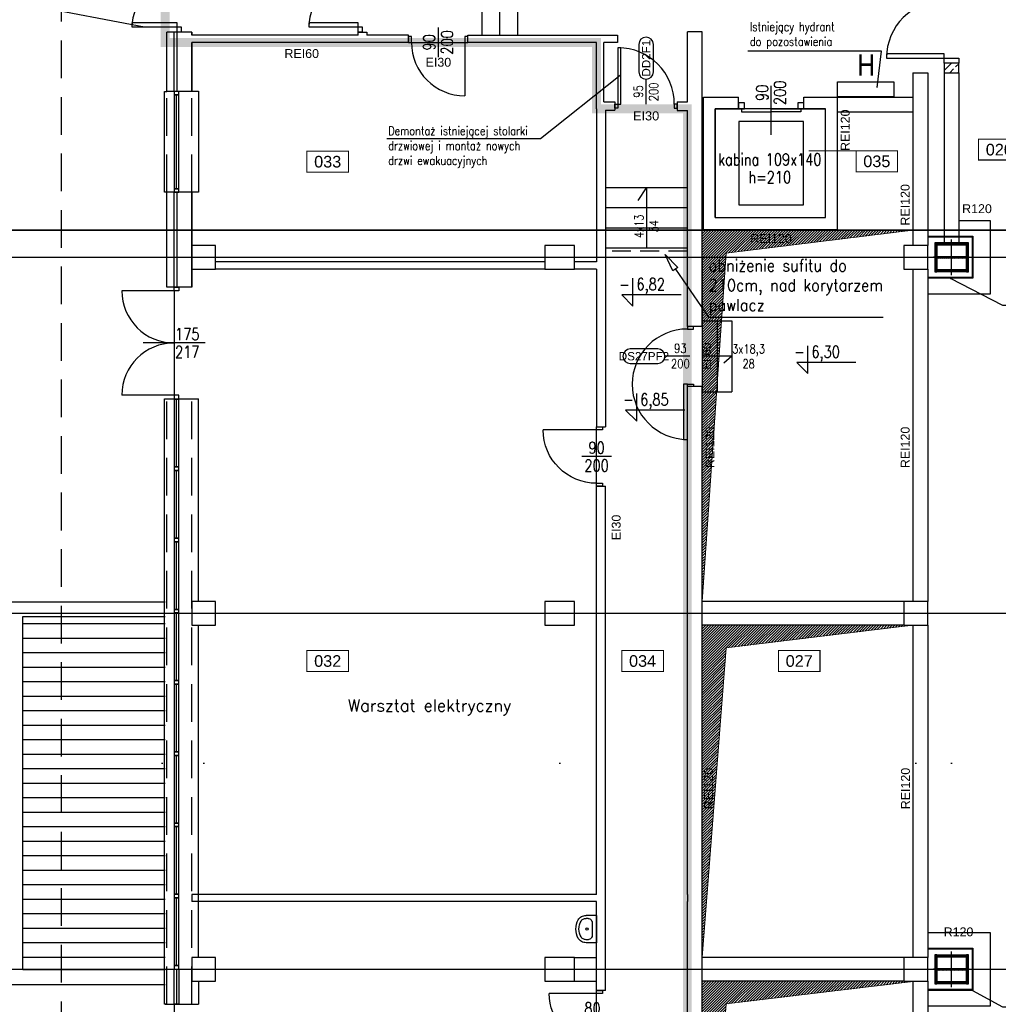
# Model space of a CAD drawing. Header units: centimetres. Extents: x -228435 to 56419, y -89367 to 477256.
# Tile 21 of 53: x -74242 to -57750, y 28410 to 45003. Entities that reach past the tile are written whole.
import ezdxf
from ezdxf.enums import TextEntityAlignment as Align

# ---------------------------------------------------------------- set-up
doc = ezdxf.new("R2010")
doc.units = ezdxf.units.CM
doc.header["$LTSCALE"] = 50
for name, pattern in [('Kondygnacja -1$0$DIVIDE', [31.75, 12.7, -6.35, 0, -6.35, 0, -6.35]), ('Kondygnacja -1$0$HIDDEN', [9.525, 6.35, -3.175]), ('Linie przekrojowe$0$DASHDOT', [25.4, 12.7, -6.35, 0, -6.35]), ('Osie rzutów$0$DASHDOT2', [12.7, 6.35, -3.175, 0, -3.175])]:
    doc.linetypes.add(name, pattern=pattern)
doc.layers.get('0').update_dxf_attribs({"color": 8})
for name, color, linetype in [('Kondygnacja  -0_5$0$ARCH_GK', 8, 'Continuous'), ('Kondygnacja -1$0$ARCH_CIENKIE_IST', 8, 'Continuous'), ('Kondygnacja -1$0$ARCH_DZIAŁOWA_IST', 8, 'Continuous'), ('Kondygnacja -1$0$ARCH_ETAPOWANIE', 8, 'Kondygnacja -1$0$DIVIDE'), ('Kondygnacja -1$0$ARCH_HYDRANTY', 8, 'Continuous'), ('Kondygnacja -1$0$ARCH_INFO_ETYK_DRZWI', 8, 'Continuous'), ('Kondygnacja -1$0$ARCH_INFO_ETYK_DRZWI_IST', 8, 'Continuous'), ('Kondygnacja -1$0$ARCH_INFO_KOTY_WYSOKOŚCIOWE_IST', 8, 'Continuous'), ('Kondygnacja -1$0$ARCH_INFO_ODPORNOŚĆ OGNIOWA', 8, 'Continuous'), ('Kondygnacja -1$0$ARCH_INFO_OPISY', 8, 'Continuous'), ('Kondygnacja -1$0$ARCH_INFO_OPISY_IST', 8, 'Continuous'), ('Kondygnacja -1$0$ARCH_INFO_SCHODY_IST', 8, 'Continuous'), ('Kondygnacja -1$0$ARCH_MUROWANE_IST', 8, 'Continuous'), ('Kondygnacja -1$0$ARCH_NIEWIDOK_IST', 8, 'Kondygnacja -1$0$HIDDEN'), ('Kondygnacja -1$0$ARCH_OKŁADZINA', 8, 'Continuous'), ('Kondygnacja -1$0$ARCH_SCHODY_IST', 8, 'Continuous'), ('Kondygnacja -1$0$ARCH_STROP', 8, 'Continuous'), ('Kondygnacja -1$0$ARCH_SŁUPY', 8, 'Continuous'), ('Kondygnacja -1$0$ARCH_WIDOK_INNE_IST', 8, 'Continuous'), ('Kondygnacja -1$0$ARCH_WIDOK_IST', 8, 'Continuous'), ('Kondygnacja -1$0$ARCH_WYPOSAŻENIE_SANITARNE_IST', 8, 'Continuous'), ('Kondygnacja -1$0$ARCH_ŚLUSARKA_DRZWI', 8, 'Continuous'), ('Kondygnacja -1$0$ARCH_ŚLUSARKA_DRZWI_IST', 8, 'Continuous'), ('Kondygnacja -1$0$ARCH_ŚLUSARKA_OKNA_IST', 8, 'Continuous'), ('Kondygnacja -1$0$ARCH_ŻELBET', 8, 'Continuous'), ('Kondygnacja -1$0$ARCH_ŻELBET_IST', 8, 'Continuous'), ('Osie rzutów$0$ARCH_INFO_OSIE_IST', 8, 'Osie rzutów$0$DASHDOT2'), ('Pomieszczenia -1$0$ARCH_INFO_AREA_ETYKIETY_200', 8, 'Continuous')]:
    doc.layers.add(name, color=color, linetype=linetype)
doc.layers.add('Kondygnacja -1$0$ARCH_WIDOK', color=8, linetype='Continuous', lineweight=13)
doc.layers.add('Linie przekrojowe$0$ARCH_LINIE PRZEKROJOWE', color=8, linetype='Continuous', lineweight=25)
doc.styles.add('Kondygnacja -1$0$Arial', font='ARIAL.TTF')
doc.styles.add('Kondygnacja -1$0$EtykietaPow01', font='ARIALN.TTF')
doc.styles.add('Kondygnacja -1$0$Romans', font='Romans.shx', dxfattribs={"width": 0.7})
doc.styles.add('Kondygnacja -1$0$ROMANS-50-CM', font='romans.shx', dxfattribs={"width": 0.8, "height": 10})
doc.styles.add('Kondygnacja -1$0$Standard', font='txt')
doc.styles.add('Pomieszczenia -1$0$Arial', font='ARIAL.TTF')
doc.dimstyles.new('Kondygnacja -1$0$ISO-25', dxfattribs={"dimtxt": 2.5, "dimasz": 2.5, "dimexe": 1.25, "dimexo": 0.625, "dimtad": 1, "dimtxsty": 'Kondygnacja -1$0$Standard', "dimcen": 2.5, "dimadec": 0, "dimazin": 0, "dimtfac": 1, "dimtmove": 0, "dimatfit": 3, "dimfxl": 0, "dimarcsym": 0})
pattern_1 = [(45, (-6220.6425, -6150), (-0.67351921, 0.67351921), [])]

# ---------------------------------------------------------------- blocks, each defined once
blk = doc.blocks.new('Linie przekrojowe$0$A$C57A9303D')
blk.add_lwpolyline([(300, 0, 3, 3, 0), (0, 0, 30, 30, 0), (0, 150, 30, 30, 0)], format="xyseb")
at = {"linetype": 'Linie przekrojowe$0$DASHDOT', "ltscale": 5, "const_width": 3}
blk.add_lwpolyline([(300, 0), (1000, 0)], dxfattribs=at)
blk = doc.blocks.new('Linie przekrojowe')
at = {"layer": 'Linie przekrojowe$0$ARCH_LINIE PRZEKROJOWE', "linetype": 'Linie przekrojowe$0$DASHDOT', "ltscale": 5, "const_width": 3, "flags": 128}
blk.add_lwpolyline([(4872.3, 8645.5), (13243.8, 8645.5)], dxfattribs=at)
at = {"layer": 'Linie przekrojowe$0$ARCH_LINIE PRZEKROJOWE', "linetype": 'Linie przekrojowe$0$DASHDOT', "ltscale": 5}
blk.add_blockref('Linie przekrojowe$0$A$C57A9303D', (3872.3, 8645.5), dxfattribs=at)
blk = doc.blocks.new('Kondygnacja -1$0$T-drzwi_góra-200')
at = {"layer": 'Kondygnacja -1$0$ARCH_INFO_ETYK_DRZWI'}
blk.add_line((0, 0), (0, 60), dxfattribs=at)
blk.add_lwpolyline([(-17.5, 143.7), (-17.5, 77.5, 1), (17.5, 77.5), (17.5, 143.7, 1)], format="xyb", close=True, dxfattribs=at)
at = {"layer": 'Kondygnacja -1$0$ARCH_INFO_ETYK_DRZWI', "style": 'Kondygnacja -1$0$Arial'}
blk.add_attdef('ADS_DRZWI:SYMBOL', text='', height=20, rotation=90, dxfattribs=at).set_placement((0, 110.6), align=Align.MIDDLE)
at = {"layer": 'Kondygnacja -1$0$ARCH_INFO_ETYK_DRZWI', "style": 'Kondygnacja -1$0$Romans', "width": 0.8}
for tag, p in [('ADS_DRZWI:SZEROKOŚĆ', (-8, 30.5)), ('ADS_DRZWI:WYSOKOŚĆ', (29, 29.5))]:
    blk.add_attdef(tag, text='', height=22, rotation=90, dxfattribs=at).set_placement(p, align=Align.CENTER)
at = {"layer": 'Kondygnacja -1$0$ARCH_INFO_ETYK_DRZWI', "color": 1, "style": 'Kondygnacja -1$0$Arial'}
blk.add_attdef('ADS_DRZWI:ODPORNOŚĆ_OGNIOWA', text='', height=22, dxfattribs=at).set_placement((-0.1, -45.8), align=Align.BOTTOM_CENTER)
blk = doc.blocks.new('Kondygnacja -1$0$T-drzwi_lewe-200')
at = {"layer": 'Kondygnacja -1$0$ARCH_INFO_ETYK_DRZWI'}
blk.add_line((0, 0), (-60, 0), dxfattribs=at)
blk.add_lwpolyline([(-77.5, 17.5), (-143.7, 17.5, 1), (-143.7, -17.5), (-77.5, -17.5, 1)], format="xyb", close=True, dxfattribs=at)
at = {"layer": 'Kondygnacja -1$0$ARCH_INFO_ETYK_DRZWI', "color": 1, "style": 'Kondygnacja -1$0$Arial'}
blk.add_attdef('ADS_DRZWI:ODPORNOŚĆ_OGNIOWA', text='', height=20, rotation=90, dxfattribs=at).set_placement((56.4, 0.1), align=Align.BOTTOM_CENTER)
at = {"layer": 'Kondygnacja -1$0$ARCH_INFO_ETYK_DRZWI', "style": 'Kondygnacja -1$0$Romans', "width": 0.8}
for tag, p in [('ADS_DRZWI:SZEROKOŚĆ', (-23, 7.9)), ('ADS_DRZWI:WYSOKOŚĆ', (-23, -29))]:
    blk.add_attdef(tag, text='', height=22, dxfattribs=at).set_placement(p, align=Align.CENTER)
at = {"layer": 'Kondygnacja -1$0$ARCH_INFO_ETYK_DRZWI', "style": 'Kondygnacja -1$0$Arial'}
blk.add_attdef('ADS_DRZWI:SYMBOL', text='', height=20, dxfattribs=at).set_placement((-110.6, 0), align=Align.MIDDLE)
blk = doc.blocks.new('Kondygnacja -1$0$_Dot')
at = {"color": 0, "linetype": 'ByBlock', "lineweight": -2}
blk.add_line((-0.5, 0), (-1, 0), dxfattribs=at)
at = {"color": 0, "linetype": 'ByBlock', "const_width": 0.5}
blk.add_lwpolyline([(-0.25, 0, 1), (0.25, 0, 1)], format="xyb", close=True, dxfattribs=at)
blk = doc.blocks.new('Kondygnacja -1$0$DRZWI80')
blk.add_line((-40, 0), (-40, 80))
at = {"lineweight": -3}
for p, q in [((0, -25), (0, 25)), ((40, 0), (-40, 0))]:
    blk.add_line(p, q, dxfattribs=at)
for points in [[(-45, -10), (-40, -10), (-40, 0), (-45, 0)], [(40, -10), (45, -10), (45, 0), (40, 0)]]:
    blk.add_lwpolyline(points, close=True, dxfattribs=at)
blk.add_arc((-40, 0), 80, 0, 90, dxfattribs=at)
blk = doc.blocks.new('Kondygnacja -1$0$DRZWI90')
blk.add_line((-45, 0), (-45, 90))
at = {"lineweight": -3}
for p, q in [((0, -25), (0, 25)), ((45, 0), (-45, 0))]:
    blk.add_line(p, q, dxfattribs=at)
for points in [[(-50, -10), (-45, -10), (-45, 0), (-50, 0)], [(45, -10), (50, -10), (50, 0), (45, 0)]]:
    blk.add_lwpolyline(points, close=True, dxfattribs=at)
blk.add_arc((-45, 0), 90, 0, 90, dxfattribs=at)
blk = doc.blocks.new('Kondygnacja -1$0$umywalka')
at = {"ltscale": 0.3}
for p, q in [((0, -23), (0, 23)), ((0, 23), (17.8, 23)), ((14.3, 18), (17.8, 18)), ((7.2, -9.1), (7.2, 9.1)), ((7.2, 9.1), (7.2, 9.1)), ((0, -23), (17.8, -23)), ((14.3, -18), (17.8, -18))]:
    blk.add_line(p, q, dxfattribs=at)
for points in [[(7.2, 9.1), (7.3, 10.8), (7.7, 12.5), (8.4, 14), (9.3, 15.4), (10.3, 16.5), (11.5, 17.3), (12.9, 17.8), (14.3, 18)], [(17.8, 23), (19.8, 22.9), (21.7, 22.5), (23.6, 21.9), (25.4, 21), (27, 20), (28.4, 18.7), (29.7, 17.3), (30.8, 15.7)], [(17.8, 18), (19.1, 17.9), (20.3, 17.7), (21.5, 17.3), (22.6, 16.7), (23.7, 16.1), (24.6, 15.3), (25.4, 14.4), (26.1, 13.3)], [(26.1, 13.3), (27.7, 10.2), (28.8, 6.9), (29.5, 3.5), (29.7, 0), (29.5, -3.5), (28.8, -6.9), (27.7, -10.2), (26.1, -13.3)], [(30.8, 15.7), (32.6, 12), (33.9, 8.1), (34.7, 4.1), (35, 0), (34.7, -4.1), (33.9, -8.1), (32.6, -12), (30.8, -15.7)], [(14.3, -18), (12.9, -17.8), (11.5, -17.3), (10.3, -16.5), (9.3, -15.4), (8.4, -14), (7.7, -12.5), (7.3, -10.8), (7.2, -9.1)], [(26.1, -13.3), (25.4, -14.4), (24.6, -15.3), (23.7, -16.1), (22.6, -16.7), (21.5, -17.3), (20.3, -17.7), (19.1, -17.9), (17.8, -18)], [(30.8, -15.7), (29.7, -17.3), (28.4, -18.7), (27, -20), (25.4, -21), (23.6, -21.9), (21.7, -22.5), (19.8, -22.9), (17.8, -23)]]:
    blk.add_lwpolyline(points, dxfattribs=at)
blk.add_circle((16.1, 0), 1.75, dxfattribs=at)
blk = doc.blocks.new('Kondygnacja -1$0$słup 6.8.41')
at = {"layer": 'Kondygnacja -1$0$ARCH_SŁUPY'}
h = blk.add_hatch(dxfattribs=at)
h.set_pattern_fill('ANSI31', color=256, scale=0.3, style=0)
h.set_pattern_definition(pattern_1)
h.paths.add_polyline_path([(14.8, 75), (11.8, 75), (11.8, 25), (14.8, 25)])
h = blk.add_hatch(dxfattribs=at)
h.set_pattern_fill('ANSI31', color=256, scale=0.3, style=0)
h.set_pattern_definition(pattern_1)
h.paths.add_polyline_path([(64.8, 71), (64.8, 74), (14.8, 74), (14.8, 71)])
h = blk.add_hatch(dxfattribs=at)
h.set_pattern_fill('ANSI31', color=256, scale=0.3, style=0)
h.set_pattern_definition(pattern_1)
h.paths.add_polyline_path([(67.8, 75), (64.8, 75), (64.8, 25), (67.8, 25)])
h = blk.add_hatch(dxfattribs=at)
h.set_pattern_fill('ANSI31', color=256, scale=0.3, style=0)
h.set_pattern_definition(pattern_1)
h.paths.add_polyline_path([(64.8, 48.5), (64.8, 51.5), (14.8, 51.5), (14.8, 48.5)])
h = blk.add_hatch(dxfattribs=at)
h.set_pattern_fill('ANSI31', color=256, scale=0.3, style=0)
h.set_pattern_definition(pattern_1)
h.paths.add_polyline_path([(64.8, 26), (64.8, 29), (14.8, 29), (14.8, 26)])
at = {"layer": 'Kondygnacja  -0_5$0$ARCH_GK', "linetype": 'Continuous', "lineweight": -3}
for points in [[(-0.6, 85.5), (75.3, 85.5), (75.3, 14.5), (-0.6, 14.5)], [(-0.6, 84.3), (74.1, 84.3), (74.1, 15.8), (-0.6, 15.8)]]:
    blk.add_lwpolyline(points, dxfattribs=at)
at = {"layer": 'Kondygnacja -1$0$ARCH_SŁUPY'}
for p, q in [((14.8, 51.5), (64.8, 51.5)), ((64.8, 48.5), (14.8, 48.5))]:
    blk.add_line(p, q, dxfattribs=at)
for points in [[(11.8, 75), (14.8, 75), (14.8, 25), (11.8, 25)], [(64.8, 75), (67.8, 75), (67.8, 25), (64.8, 25)]]:
    blk.add_lwpolyline(points, close=True, dxfattribs=at)
for points in [[(64.8, 74), (14.8, 74)], [(14.8, 71), (64.8, 71)], [(64.8, 29), (14.8, 29)], [(14.8, 26), (64.8, 26)]]:
    blk.add_lwpolyline(points, dxfattribs=at)
blk = doc.blocks.new('Pomieszczenia -1$0$etykieta_numer')
at = {"color": 0, "linetype": 'ByBlock', "const_width": 2.44}
blk.add_lwpolyline([(-50, -50), (-50, 0), (50, 0), (50, -50)], close=True, dxfattribs=at)
at = {"color": 0, "linetype": 'ByBlock', "style": 'Pomieszczenia -1$0$Arial'}
blk.add_attdef('AECAREA:NUMER_LOKALU', text='', height=28, dxfattribs=at).set_placement((0, -25), align=Align.MIDDLE)
blk = doc.blocks.new('Osie rzutów')
at = {"layer": 'Osie rzutów$0$ARCH_INFO_OSIE_IST', "ltscale": 10}
for p, q in [((4930, 12510), (4930, 4623.26)), ((5000, 12510), (5000, 4512.32)), ((5600, 12510), (5600, 4512.32)), ((6200, 12510), (6200, 4800)), ((6200, 12510), (6200, 4571.18)), ((6260, 12510), (6260, 4623.26)), ((6260, 8570), (6260, 8630)), ((4436.04, 8600), (15156.54, 8600)), ((6290, 8600), (6230, 8600)), ((4436.24, 8000), (15156.54, 8000)), ((6260, 7370), (6260, 7430)), ((4436.04, 7400), (15156.54, 7400)), ((6290, 7400), (6230, 7400))]:
    blk.add_line(p, q, dxfattribs=at)

msp = doc.modelspace()

# ---------------------------------------------------------------- hatches: boundary and pattern name
at = {"layer": 'Kondygnacja -1$0$ARCH_WIDOK'}
h = msp.add_hatch(dxfattribs=at)
h.set_pattern_fill('ANSI31', color=256, scale=10, angle=-180, style=0)
h.set_pattern_definition([(225, (-121140, -26345), (22.45064, -22.45064), [])])
h.paths.add_polyline_path([(-62740, 35200), (-62740, 41455), (-59190, 41455), (-62335.997, 41070.735)])
h = msp.add_hatch(dxfattribs=at)
h.set_pattern_fill('ANSI31', color=256, scale=10, angle=-180, style=0)
h.set_pattern_definition([(225, (-121140, -33000), (22.45064, -22.45064), [])])
h.paths.add_polyline_path([(-62740, 29200), (-62740, 34800), (-59190, 34800), (-62335.997, 34415.735)])
h = msp.add_hatch(dxfattribs=at)
h.set_pattern_fill('ANSI31', color=256, scale=10, angle=-180, style=0)
h.set_pattern_definition([(225, (-121140, -39000), (22.45064, -22.45064), [])])
h.paths.add_polyline_path([(-62740, 23200), (-62740, 28800), (-59140, 28800), (-62335.997, 28415.735)])
at = {"layer": 'Kondygnacja -1$0$ARCH_ŻELBET', "linetype": 'Continuous', "lineweight": -3}
h = msp.add_hatch(dxfattribs=at)
h.set_pattern_fill('ANSI33', color=256, scale=30, angle=-360, style=0)
h.set_pattern_definition([(45, (-121140, -45000), (-134.70384, 134.70384), []), (45, (-121005.3, -45000), (-134.70384, 134.70384), [95.25, -47.625])])
h.paths.add_polyline_path([(-58415, 46540), (-58665, 46540), (-58665, 46380), (-58415, 46380)], flags=0)
h.paths.add_polyline_path([(-58415, 44270), (-58665, 44270), (-58665, 44110), (-58415, 44110)], flags=0)

# ---------------------------------------------------------------- linework, layer by layer
at = {"layer": 'Kondygnacja -1$0$ARCH_CIENKIE_IST', "ltscale": 4}
for p, q in [((-71640, 43795), (-71640, 44795)), ((-71590, 43795), (-71590, 44795)), ((-71640, 40495), (-71640, 42095)), ((-71590, 40495), (-71590, 42095))]:
    msp.add_line(p, q, dxfattribs=at)
at = {"layer": 'Kondygnacja -1$0$ARCH_DZIAŁOWA_IST', "ltscale": 5}
for p, q in [((-64890, 29200), (-64520, 29200)), ((-64890, 28800), (-64520, 28800))]:
    msp.add_line(p, q, dxfattribs=at)
at = {"layer": 'Kondygnacja -1$0$ARCH_ETAPOWANIE', "ltscale": 10, "const_width": 150}
msp.add_lwpolyline([(-32748.04, 102637.868), (-71890, 102637.868), (-71890, 102637.868), (-59420, 102643.954), (-59420, 89588.736), (-59020, 89588.736), (-59020, 77200), (-62990, 77200), (-62990, 52880), (-64510, 52880), (-64510, 50140), (-71792.787, 50140), (-71791.154, 44617.85), (-64520, 44617.85), (-64520, 43500), (-62990, 43500), (-62990, 12320), (-64520, 12320), (-64520, 10920), (-71740, 10920), (-71740, -6411.936)], dxfattribs=at)
at = {"layer": 'Kondygnacja -1$0$ARCH_HYDRANTY', "elevation": 3300}
msp.add_lwpolyline([(-60460, 43705.401), (-60460, 43955.401), (-59510, 43955.401), (-59510, 43705.401)], close=True, dxfattribs=at)
at = {"layer": 'Kondygnacja -1$0$ARCH_INFO_KOTY_WYSOKOŚCIOWE_IST'}
for points in [[(-63097.261, 40365.352), (-64094.445, 40365.352), (-63906.945, 40177.852), (-63906.945, 40646.286)], [(-60148.723, 39226.295), (-61145.907, 39226.295), (-60958.407, 39038.795), (-60958.407, 39507.229)], [(-63034.122, 38423.428), (-64031.306, 38423.428), (-63843.806, 38235.928), (-63843.806, 38704.362)]]:
    msp.add_lwpolyline(points, dxfattribs=at)
at = {"layer": 'Kondygnacja -1$0$ARCH_INFO_OPISY_IST', "ltscale": 0.5}
msp.add_lwpolyline([(-63232.757, 40769.97), (-63361.948, 41045.306), (-63150.443, 40826.753)], close=True, dxfattribs=at)
msp.add_lwpolyline([(-63191.6, 40798.361), (-62632.16, 39987.374)], dxfattribs=at)
at = {"layer": 'Kondygnacja -1$0$ARCH_INFO_OPISY_IST', "ltscale": 0.5, "extrusion": (0, 1, 0), "elevation": 39987.374}
msp.add_lwpolyline([(62632.16, 0), (59689.847, 0)], dxfattribs=at)
at = {"layer": 'Kondygnacja -1$0$ARCH_INFO_SCHODY_IST'}
msp.add_lwpolyline([(-63821.772, 41956.913), (-63680, 42170), (-63680, 41150)], dxfattribs=at)
at = {"layer": 'Kondygnacja -1$0$ARCH_MUROWANE_IST', "ltscale": 4}
for p, q in [((-71340, 44795), (-71760, 44795)), ((-71760, 43795), (-71760, 44795)), ((-71340, 44740), (-71340, 44795)), ((-71340, 44795), (-71340, 44740)), ((-71340, 44740), (-71340, 44795)), ((-68540, 44740), (-71340, 44740)), ((-67690, 44740), (-68390, 44740)), ((-67690, 44620), (-67690, 44740)), ((-66690, 44620), (-66690, 44740)), ((-66690, 44740), (-64170, 44740)), ((-64170, 44740), (-64170, 44620)), ((-62740, 44800), (-62990, 44800)), ((-62990, 43620), (-62990, 44800)), ((-62740, 39830), (-62740, 44800)), ((-67690, 44620), (-71340, 44620)), ((-71340, 44620), (-71340, 43795.932)), ((-71340, 43795.932), (-71340, 44620)), ((-64520, 44620), (-66690, 44620)), ((-64520, 43500), (-64520, 44620)), ((-64170, 44620), (-64400, 44620)), ((-64400, 43620), (-64400, 44620)), ((-71340, 43795), (-71760, 43795)), ((-60460, 43700), (-59190, 43700)), ((-64520, 43500), (-64520, 40920)), ((-64400, 43620), (-64210, 43620)), ((-64370, 43480), (-64210, 43480)), ((-64370, 43480), (-64370, 38140)), ((-64210, 43620), (-64210, 43480)), ((-63160, 43620), (-63160, 43470)), ((-63160, 43620), (-62990, 43620)), ((-63160, 43470), (-62990, 43470)), ((-62990, 40800), (-62990, 43470)), ((-60460, 43450), (-59190, 43450)), ((-71340, 42095), (-71760, 42095)), ((-71760, 40495), (-71760, 42095)), ((-71340, 42095), (-71340, 40495.932)), ((-71340, 40495.932), (-71340, 42095)), ((-65390, 40920), (-70940, 40920)), ((-64520, 40920), (-64890, 40920)), ((-65390, 40800), (-70940, 40800)), ((-64520, 40800), (-64890, 40800)), ((-64520, 40800), (-64520, 38140)), ((-62990, 39830), (-62990, 40800)), ((-59190, 40800), (-59190, 35200)), ((-58940, 40800), (-58940, 35200)), ((-71340, 40495), (-71760, 40495)), ((-62740, 39830), (-62990, 39830)), ((-62740, 39930), (-62740, 39830)), ((-62990, 30260), (-62990, 38820)), ((-62740, 38820), (-62990, 38820)), ((-62740, 19310), (-62740, 38820)), ((-62740, 38820), (-62740, 38730)), ((-64520, 38140), (-64370, 38140)), ((-64520, 30260), (-64520, 37140)), ((-64520, 37140), (-64370, 37140)), ((-64370, 28640), (-64370, 37140)), ((-59190, 34800), (-59190, 29200)), ((-58940, 34800), (-58940, 29200)), ((-64520, 30260), (-71340, 30260)), ((-71340, 30260), (-71340, 30140)), ((-62990, 30260), (-62990, 30140)), ((-64520, 30140), (-71340, 30140)), ((-64520, 28640), (-64520, 30140)), ((-62990, 20060), (-62990, 30140)), ((-59190, 28800), (-59190, 23200)), ((-58940, 28800), (-58940, 23200)), ((-64370, 28640), (-64520, 28640))]:
    msp.add_line(p, q, dxfattribs=at)
msp.add_lwpolyline([(-68540, 44740), (-68540, 44795), (-68390, 44795), (-68390, 44740)], dxfattribs=at)
at = {"layer": 'Kondygnacja -1$0$ARCH_NIEWIDOK_IST', "ltscale": 2}
for p, q in [((-71760, 42095), (-71760, 43795)), ((-71340, 42095), (-71340, 43795.932)), ((-71760, 28410), (-71760, 38615)), ((-71340, 28410), (-71340, 38615))]:
    msp.add_line(p, q, dxfattribs=at)
at = {"layer": 'Kondygnacja -1$0$ARCH_NIEWIDOK_IST'}
msp.add_line((-62990, 41100.438), (-64370, 41100.438), dxfattribs=at)
at = {"layer": 'Kondygnacja -1$0$ARCH_NIEWIDOK_IST', "ltscale": 2}
msp.add_lwpolyline([(-71760, 10680), (-73540, 10680), (-73540, 67100)], dxfattribs=at)
at = {"layer": 'Kondygnacja -1$0$ARCH_OKŁADZINA'}
for points in [[(-58415, 41620), (-57885.391, 41620), (-57885.391, 40380), (-58940, 40380)], [(-58940, 29620), (-57885.391, 29620), (-57885.391, 28380), (-58940, 28380)]]:
    msp.add_lwpolyline(points, dxfattribs=at)
at = {"layer": 'Kondygnacja -1$0$ARCH_SCHODY_IST'}
for p, q in [((-66450, 44740), (-66450, 46800)), ((-66150, 44740), (-66150, 46800)), ((-65850, 44740), (-65850, 46800)), ((-62990, 42170), (-64370, 42170)), ((-62990, 41830), (-64370, 41830)), ((-62990, 41490), (-64370, 41490)), ((-62990, 41150), (-64370, 41150)), ((-62740, 39930), (-62240, 39930)), ((-62740, 39930), (-62740, 38730)), ((-62490, 39930), (-62490, 38730)), ((-62240, 39930), (-62240, 38730)), ((-62240, 39330), (-62740, 39330)), ((-62240, 39330), (-62376.124, 39216.436)), ((-62740, 38730), (-62240, 38730))]:
    msp.add_line(p, q, dxfattribs=at)
at = {"layer": 'Kondygnacja -1$0$ARCH_WIDOK'}
for points in [[(-62740, 35200), (-62740, 41455), (-59190, 41455), (-62335.997, 41070.735), (-62740, 35200)], [(-62740, 29200), (-62740, 34800), (-59190, 34800), (-62335.997, 34415.735), (-62740, 29200)], [(-62740, 23200), (-62740, 28800), (-59140, 28800), (-62335.997, 28415.735), (-62740, 23200)]]:
    msp.add_lwpolyline(points, dxfattribs=at)
at = {"layer": 'Kondygnacja -1$0$ARCH_WIDOK_INNE_IST'}
for p, q in [((-74190, 34826.25), (-71790, 34826.25)), ((-74190, 34581.875), (-71790, 34581.875)), ((-74190, 34581.875), (-71790, 34581.875)), ((-74190, 34337.5), (-71790, 34337.5)), ((-74190, 34093.125), (-71790, 34093.125)), ((-74190, 34093.125), (-71790, 34093.125)), ((-74190, 33848.75), (-71790, 33848.75)), ((-74190, 33604.375), (-71790, 33604.375)), ((-74190, 33604.375), (-71790, 33604.375)), ((-74190, 33360), (-71790, 33360)), ((-74190, 33115.625), (-71790, 33115.625)), ((-74190, 32871.25), (-71790, 32871.25)), ((-74190, 32871.25), (-71790, 32871.25)), ((-74190, 32626.875), (-71790, 32626.875)), ((-74190, 32382.5), (-71790, 32382.5)), ((-74190, 32382.5), (-71790, 32382.5)), ((-74190, 32138.125), (-71790, 32138.125)), ((-74190, 31893.75), (-71790, 31893.75)), ((-74190, 31893.75), (-71790, 31893.75)), ((-74190, 31649.375), (-71790, 31649.375)), ((-74190, 31405), (-71790, 31405)), ((-74190, 31160.625), (-71790, 31160.625)), ((-74190, 30916.25), (-71790, 30916.25)), ((-74190, 30916.25), (-71790, 30916.25)), ((-74190, 30671.875), (-71790, 30671.875)), ((-74190, 30427.5), (-71790, 30427.5)), ((-74190, 30427.5), (-71790, 30427.5)), ((-74190, 30183.125), (-71790, 30183.125)), ((-74190, 29938.75), (-71790, 29938.75)), ((-74190, 29938.75), (-71790, 29938.75)), ((-74190, 29694.375), (-71790, 29694.375)), ((-74190, 29450), (-71790, 29450)), ((-74190, 29450), (-71790, 29450)), ((-74190, 29205.625), (-71790, 29205.625))]:
    msp.add_line(p, q, dxfattribs=at)
at = {"layer": 'Kondygnacja -1$0$ARCH_WIDOK_IST'}
for p, q in [((-71790, 38615), (-71230, 38615)), ((-71230, 35200), (-71230, 38615)), ((-74440, 35195), (-71790, 35195)), ((-59340, 35200), (-62740, 35200)), ((-74190, 28995), (-74190, 34945)), ((-74190, 34945), (-71790, 34945)), ((-71230, 29200), (-71230, 34800)), ((-59340, 34800), (-62740, 34800)), ((-59340, 29200), (-62740, 29200)), ((-74190, 28995), (-71790, 28995)), ((-74440, 28745), (-71790, 28745)), ((-71230, 28800), (-71230, 28410)), ((-59340, 28800), (-62740, 28800)), ((-71790, 28410), (-71230, 28410))]:
    msp.add_line(p, q, dxfattribs=at)
for points in [[(-71760, 42095), (-71800, 42095), (-71800, 43795), (-71760, 43795)], [(-71340, 43795.932), (-71230, 43795.932), (-71230, 42095), (-71340, 42095)], [(-71760, 28410), (-71800, 28410), (-71800, 38615), (-71760, 38615)]]:
    msp.add_lwpolyline(points, dxfattribs=at)
for points in [[(-62520, 41670), (-60660, 41670), (-60660, 43500), (-62520, 43500)], [(-62124.383, 41885), (-61034.383, 41885), (-61034.383, 43285), (-62124.383, 43285)]]:
    msp.add_lwpolyline(points, close=True, dxfattribs=at)
at = {"layer": 'Kondygnacja -1$0$ARCH_ŚLUSARKA_DRZWI', "linetype": 'Continuous', "lineweight": -3}
for points in [[(-71590, 44880), (-71590, 44950), (-72350, 44950), (-72350, 44880)], [(-71520, 44880), (-71520, 44795), (-71590, 44795), (-71590, 44880)], [(-68540, 44880), (-68540, 44950), (-69370, 44950), (-69370, 44880)], [(-68470, 44880), (-68470, 44795), (-68540, 44795), (-68540, 44880)], [(-64160, 43580), (-64110, 43580), (-64110, 44530), (-64160, 44530)], [(-58665, 44355), (-58665, 44425), (-59635, 44425), (-59635, 44355)], [(-58415, 44355), (-58415, 44270), (-58665, 44270), (-58665, 44355)], [(-64160, 43510), (-64210, 43510), (-64210, 43580), (-64160, 43580)], [(-63210, 43510), (-63160, 43510), (-63160, 43580), (-63210, 43580)], [(-62889, 39790), (-62889, 39830), (-62990, 39830), (-62990, 39790)], [(-62990, 38860), (-63053, 38860), (-63053, 37930), (-62990, 37930)], [(-62889, 38860), (-62889, 38820), (-62990, 38820), (-62990, 38860)]]:
    msp.add_lwpolyline(points, close=True, dxfattribs=at)
for centre, radius, start, end in [((-71590, 44880), 760, 90, 180), ((-68540, 44880), 830, 90, 180), ((-58665, 44355), 970, 90, 180), ((-64160, 43580), 950, 0, 90), ((-62990, 38860), 930, 90, 270)]:
    msp.add_arc(centre, radius, start, end, dxfattribs=at)
at = {"layer": 'Kondygnacja -1$0$ARCH_ŚLUSARKA_DRZWI_IST'}
for p, q in [((-61579.383, 43062.191), (-61579.383, 43887.809)), ((-71640, 40435), (-72520, 40435)), ((-71640, 40435), (-71640, 38675)), ((-71118.646, 39555), (-72161.354, 39555)), ((-71640, 38675), (-72520, 38675)), ((-71640, 28420), (-71640, 26800))]:
    msp.add_line(p, q, dxfattribs=at)
for points in [[(-62129.383, 43500), (-62029.383, 43500), (-62029.383, 43600), (-62129.383, 43600)], [(-62079.383, 43450), (-61579.383, 43450), (-61579.383, 43500), (-62079.383, 43500)], [(-61079.383, 43450), (-61579.383, 43450), (-61579.383, 43500), (-61079.383, 43500)], [(-61129.383, 43500), (-61029.383, 43500), (-61029.383, 43600), (-61129.383, 43600)]]:
    msp.add_lwpolyline(points, close=True, dxfattribs=at)
for centre, start, end in [((-71640, 40435), 180, 270), ((-71640, 38675), 90, 180)]:
    msp.add_arc(centre, 880, start, end, dxfattribs=at)
at = {"layer": 'Kondygnacja -1$0$ARCH_ŚLUSARKA_OKNA_IST'}
for p, q in [((-71600, 42155), (-71600, 43735)), ((-71600, 37465), (-71600, 38605)), ((-71600, 36265), (-71600, 37405)), ((-71600, 35065), (-71600, 36205)), ((-71600, 33865), (-71600, 35005)), ((-71600, 32665), (-71600, 33805)), ((-71600, 31465), (-71600, 32605)), ((-71600, 30265), (-71600, 31405)), ((-71600, 29065), (-71600, 30205)), ((-71600, 29005), (-71600, 28410))]:
    msp.add_line(p, q, dxfattribs=at)
for points in [[(-71560, 43735), (-71560, 43795), (-71640, 43795), (-71640, 43735)], [(-71560, 42155), (-71560, 43735), (-71640, 43735), (-71640, 42155)], [(-71560, 42095), (-71560, 42155), (-71640, 42155), (-71640, 42095)], [(-71560, 40495), (-71560, 40435), (-71640, 40435), (-71640, 40495)], [(-71560, 38615), (-71560, 38675), (-71640, 38675), (-71640, 38615)], [(-71560, 37465), (-71560, 38605), (-71640, 38605), (-71640, 37465)], [(-71560, 37405), (-71560, 37465), (-71640, 37465), (-71640, 37405)], [(-71560, 36265), (-71560, 37405), (-71640, 37405), (-71640, 36265)], [(-71560, 36205), (-71560, 36265), (-71640, 36265), (-71640, 36205)], [(-71560, 35065), (-71560, 36205), (-71640, 36205), (-71640, 35065)], [(-71560, 35005), (-71560, 35065), (-71640, 35065), (-71640, 35005)], [(-71560, 33865), (-71560, 35005), (-71640, 35005), (-71640, 33865)], [(-71560, 33805), (-71560, 33865), (-71640, 33865), (-71640, 33805)], [(-71560, 32665), (-71560, 33805), (-71640, 33805), (-71640, 32665)], [(-71560, 32605), (-71560, 32665), (-71640, 32665), (-71640, 32605)], [(-71560, 31465), (-71560, 32605), (-71640, 32605), (-71640, 31465)], [(-71560, 31405), (-71560, 31465), (-71640, 31465), (-71640, 31405)], [(-71560, 30265), (-71560, 31405), (-71640, 31405), (-71640, 30265)], [(-71560, 30205), (-71560, 30265), (-71640, 30265), (-71640, 30205)], [(-71560, 29065), (-71560, 30205), (-71640, 30205), (-71640, 29065)], [(-71560, 29005), (-71560, 29065), (-71640, 29065), (-71640, 29005)], [(-71560, 29005), (-71560, 28410), (-71640, 28410), (-71640, 29005)]]:
    msp.add_lwpolyline(points, close=True, dxfattribs=at)
at = {"layer": 'Kondygnacja -1$0$ARCH_ŻELBET', "linetype": 'Continuous', "lineweight": 30}
for p, q in [((-58415, 44270), (-58665, 44270)), ((-58665, 44270), (-58665, 44110)), ((-58415, 44110), (-58415, 44270)), ((-58665, 44110), (-58415, 44110))]:
    msp.add_line(p, q, dxfattribs=at)
at = {"layer": 'Kondygnacja -1$0$ARCH_ŻELBET_IST', "ltscale": 4}
for p, q in [((-59190, 44110), (-58940, 44110)), ((-59190, 44110), (-59190, 41200)), ((-58940, 44110), (-58940, 41200)), ((-58665, 44110), (-58665, 41240)), ((-58665, 44110), (-58415, 44110)), ((-58415, 44110), (-58415, 41240)), ((-62720, 41470), (-62720, 43700)), ((-62720, 43700), (-62129.383, 43700)), ((-62129.383, 43500), (-62129.383, 43700)), ((-61029.383, 43500), (-61029.383, 43700)), ((-61029.383, 43700), (-60460, 43700)), ((-60460, 41470), (-60460, 43700)), ((-62520, 41670), (-62520, 43500)), ((-62520, 43500), (-62129.383, 43500)), ((-61029.383, 43500), (-60660, 43500)), ((-60660, 41670), (-60660, 43500)), ((-62520, 41670), (-60660, 41670)), ((-62720, 41470), (-60460, 41470)), ((-62740, 41000), (-62740, 39830))]:
    msp.add_line(p, q, dxfattribs=at)
for points in [[(-71340, 40800), (-70940, 40800), (-70940, 41200), (-71340, 41200)], [(-65390, 40800), (-64890, 40800), (-64890, 41200), (-65390, 41200)], [(-59340, 40800), (-58940, 40800), (-58940, 41200), (-59340, 41200)], [(-71340, 34800), (-70940, 34800), (-70940, 35200), (-71340, 35200)], [(-65390, 34800), (-64890, 34800), (-64890, 35200), (-65390, 35200)], [(-59340, 34800), (-58940, 34800), (-58940, 35200), (-59340, 35200)], [(-71340, 28800), (-70940, 28800), (-70940, 29200), (-71340, 29200)], [(-65390, 28800), (-64890, 28800), (-64890, 29200), (-65390, 29200)], [(-59340, 28800), (-58940, 28800), (-58940, 29200), (-59340, 29200)]]:
    msp.add_lwpolyline(points, close=True, dxfattribs=at)
at = {"layer": 'Pomieszczenia -1$0$ARCH_INFO_AREA_ETYKIETY_200', "const_width": 17, "elevation": 6300}
msp.add_lwpolyline([(-60146.908, 42791.553), (-60946.908, 42791.553)], dxfattribs=at)

# ---------------------------------------------------------------- block references
at = {"xscale": 10, "yscale": 10, "zscale": 10}
for name, p in [('Linie przekrojowe', (-121140, -45000)), ('Kondygnacja -1$0$słup 6.8.41', (-58933.575, 40500)), ('Kondygnacja -1$0$słup 6.8.41', (-58933.575, 28500))]:
    msp.add_blockref(name, p, dxfattribs=at)
at = {"layer": 'Kondygnacja -1$0$ARCH_INFO_ETYK_DRZWI', "linetype": 'Continuous', "lineweight": -3, "xscale": 7, "yscale": 7, "zscale": 7}
msp.add_blockref('Kondygnacja -1$0$T-drzwi_lewe-200', (-62947.704, 39331.582), dxfattribs=at).add_auto_attribs({'ADS_DRZWI:SYMBOL': 'DS27PF2', 'ADS_DRZWI:SZEROKOŚĆ': '93', 'ADS_DRZWI:ODPORNOŚĆ_OGNIOWA': 'EI 60', 'ADS_DRZWI:WYSOKOŚĆ': '200'})
at = {"layer": 'Kondygnacja -1$0$ARCH_STROP', "linetype": 'Continuous', "lineweight": -3, "xscale": 7, "yscale": 7, "zscale": 7}
msp.add_blockref('Kondygnacja -1$0$T-drzwi_góra-200', (-63685, 43580), dxfattribs=at).add_auto_attribs({'ADS_DRZWI:ODPORNOŚĆ_OGNIOWA': 'EI30', 'ADS_DRZWI:SYMBOL': 'DD2F1', 'ADS_DRZWI:SZEROKOŚĆ': '95', 'ADS_DRZWI:WYSOKOŚĆ': '200'})
at = {"layer": 'Kondygnacja -1$0$ARCH_WYPOSAŻENIE_SANITARNE_IST', "xscale": 10, "yscale": 10, "zscale": 10, "rotation": 180}
msp.add_blockref('Kondygnacja -1$0$umywalka', (-64520, 29678.472), dxfattribs=at)
at = {"layer": 'Kondygnacja -1$0$ARCH_ŚLUSARKA_DRZWI_IST', "yscale": 10, "zscale": 10}
for name, p, xscale, rotation in [('Kondygnacja -1$0$DRZWI90', (-67190, 44620), 10, 180), ('Kondygnacja -1$0$DRZWI90', (-64520, 37640), -10, 90), ('Kondygnacja -1$0$DRZWI80', (-64520, 28190), -10, 90)]:
    msp.add_blockref(name, p, dxfattribs=dict(at, xscale=xscale, rotation=rotation))
at = {"layer": 'Osie rzutów$0$ARCH_INFO_OSIE_IST', "xscale": 10, "yscale": 10, "zscale": 10}
msp.add_blockref('Osie rzutów', (-121140, -45000), dxfattribs=at)
at = {"layer": 'Pomieszczenia -1$0$ARCH_INFO_AREA_ETYKIETY_200', "linetype": 'Continuous', "lineweight": -3}
ref = msp.add_blockref('Pomieszczenia -1$0$etykieta_numer', (-57732.847, 42988.368, 6300), dxfattribs=dict(at, xscale=7, yscale=7, zscale=10))
ref.add_attrib('AECAREA:NUMBER', '020', dxfattribs={"layer": '0', "color": 0, "linetype": 'ByBlock', "height": 196, "style": 'Pomieszczenia -1$0$Arial'}).set_placement((-57732.847, 42813.368, 6300), align=Align.MIDDLE)
ref = msp.add_blockref('Pomieszczenia -1$0$etykieta_numer', (-69051.44, 42784.943, 6300), dxfattribs=dict(at, xscale=7, yscale=7, zscale=10))
ref.add_attrib('AECAREA:NUMBER', '033', dxfattribs={"layer": '0', "color": 0, "linetype": 'ByBlock', "height": 196, "style": 'Pomieszczenia -1$0$Arial'}).set_placement((-69051.44, 42609.943, 6300), align=Align.MIDDLE)
ref = msp.add_blockref('Pomieszczenia -1$0$etykieta_numer', (-59796.908, 42791.553, 6300), dxfattribs=dict(at, xscale=7, yscale=7, zscale=10))
ref.add_attrib('AECAREA:NUMBER', '035', dxfattribs={"layer": '0', "color": 0, "linetype": 'ByBlock', "height": 196, "style": 'Pomieszczenia -1$0$Arial'}).set_placement((-59796.908, 42616.553, 6300), align=Align.MIDDLE)
ref = msp.add_blockref('Pomieszczenia -1$0$etykieta_numer', (-69051.44, 34370.578, 6300), dxfattribs=dict(at, xscale=7, yscale=7, zscale=10))
ref.add_attrib('AECAREA:NUMBER', '032', dxfattribs={"layer": '0', "color": 0, "linetype": 'ByBlock', "height": 196, "style": 'Pomieszczenia -1$0$Arial'}).set_placement((-69051.44, 34195.578, 6300), align=Align.MIDDLE)
ref = msp.add_blockref('Pomieszczenia -1$0$etykieta_numer', (-63744.841, 34370.578, 6300), dxfattribs=dict(at, xscale=7, yscale=7, zscale=10))
ref.add_attrib('AECAREA:NUMBER', '034', dxfattribs={"layer": '0', "color": 0, "linetype": 'ByBlock', "height": 196, "style": 'Pomieszczenia -1$0$Arial'}).set_placement((-63744.841, 34195.578, 6300), align=Align.MIDDLE)
ref = msp.add_blockref('Pomieszczenia -1$0$etykieta_numer', (-61104.9, 34370.578, 6300), dxfattribs=dict(at, xscale=7, yscale=7, zscale=10))
ref.add_attrib('AECAREA:NUMBER', '027', dxfattribs={"layer": '0', "color": 0, "linetype": 'ByBlock', "height": 196, "style": 'Pomieszczenia -1$0$Arial'}).set_placement((-61104.9, 34195.578, 6300), align=Align.MIDDLE)

# ---------------------------------------------------------------- texts
at = {"layer": 'Kondygnacja -1$0$ARCH_HYDRANTY', "style": 'Kondygnacja -1$0$EtykietaPow01'}
msp.add_attdef('H', text='001', height=360, dxfattribs=at).set_placement((-59977.303, 44236.998, 3300), align=Align.MIDDLE)
at = {"layer": 'Kondygnacja -1$0$ARCH_INFO_ETYK_DRZWI_IST', "char_height": 200, "width": 100, "attachment_point": 5, "rotation": 90, "line_spacing_factor": 0.9, "style": 'Kondygnacja -1$0$ROMANS-50-CM'}
for insert in [(-67190, 44620), (-61579.383, 43770.325)]:
    msp.add_mtext('90\\P200', dxfattribs=dict(at, insert=insert))
at = {"layer": 'Kondygnacja -1$0$ARCH_INFO_ETYK_DRZWI_IST', "char_height": 200, "width": 100, "attachment_point": 5, "line_spacing_factor": 0.9, "style": 'Kondygnacja -1$0$ROMANS-50-CM'}
for s, insert in [('175\\P217', (-71418.061, 39555)), ('90\\P200', (-64520, 37640)), ('80\\P200', (-64589.495, 28190))]:
    msp.add_mtext(s, dxfattribs=dict(at, insert=insert))
at = {"layer": 'Kondygnacja -1$0$ARCH_INFO_KOTY_WYSOKOŚCIOWE_IST', "char_height": 200, "width": 976.18926, "attachment_point": 4, "line_spacing_factor": 0.9, "style": 'Kondygnacja -1$0$ROMANS-50-CM'}
for s, insert in [('- 6,82', (-64136.155, 40514.981)), ('- 6,30', (-61187.617, 39375.924)), ('- 6,85', (-64073.015, 38573.057))]:
    msp.add_mtext(s, dxfattribs=dict(at, insert=insert))
at = {"layer": 'Kondygnacja -1$0$ARCH_INFO_ODPORNOŚĆ OGNIOWA', "char_height": 150, "width": 533.32525, "attachment_point": 5, "style": 'Kondygnacja -1$0$Arial'}
for s, insert in [('REI60', (-69489.219, 44431.538)), ('EI30', (-67186.265, 44284.72)), ('\\PR120', (-58109.458, 41941.838)), ('REI120', (-61579.922, 41313.345)), ('\\PR120', (-58420.6, 29755.069))]:
    msp.add_mtext(s, dxfattribs=dict(at, insert=insert))
at = {"layer": 'Kondygnacja -1$0$ARCH_INFO_ODPORNOŚĆ OGNIOWA', "char_height": 150, "width": 533.32525, "attachment_point": 5, "rotation": 90, "style": 'Kondygnacja -1$0$Arial'}
for s, insert in [('REI120', (-60329.243, 43140.075, 6300)), ('REI120', (-59319.243, 41882.907)), ('REI120', (-62607.181, 37794.837)), ('REI120', (-59318.237, 37794.837)), ('EI30', (-64188.462, 36445.836)), ('REI120', (-62632.053, 32046.427)), ('REI120', (-59314.416, 32046.427))]:
    msp.add_mtext(s, dxfattribs=dict(at, insert=insert))
at = {"layer": 'Kondygnacja -1$0$ARCH_INFO_OPISY', "char_height": 150, "attachment_point": 1, "style": 'Kondygnacja -1$0$ROMANS-50-CM'}
for s, insert, width in [('Istniejący hydrant\\Pdo pozostawienia', (-61936.435, 44960.519), 3005.23275), ('Demontaż istniejącej stolarki drzwiowej i montaż nowych \\Pdrzwi ewakuacyjnych', (-68031.213, 43205.268), 3332.02089)]:
    msp.add_mtext(s, dxfattribs=dict(at, insert=insert, width=width))
at = {"layer": 'Kondygnacja -1$0$ARCH_INFO_OPISY_IST', "insert": (-61601.186, 42498.308), "char_height": 200, "width": 1902.65834, "attachment_point": 5, "line_spacing_factor": 0.9, "style": 'Kondygnacja -1$0$ROMANS-50-CM'}
msp.add_mtext('kabina 109x140\\Ph=210', dxfattribs=at)
at = {"layer": 'Kondygnacja -1$0$ARCH_INFO_OPISY_IST', "char_height": 200, "style": 'Kondygnacja -1$0$ROMANS-50-CM'}
for s, insert, width, attachment_point in [('{\\W0.9;obniżenie sufitu do 210cm, nad korytarzem pawlacz}', (-62632.16, 40027.707), 3435.92233, 7), ('{\\W1;Warsztat elektryczny}', (-68710.905, 33545.184), 2796.22902, 1)]:
    msp.add_mtext(s, dxfattribs=dict(at, insert=insert, width=width, attachment_point=attachment_point))
at = {"layer": 'Kondygnacja -1$0$ARCH_INFO_SCHODY_IST', "insert": (-63680, 41521.62), "char_height": 150, "width": 100, "attachment_point": 5, "rotation": 90, "style": 'Kondygnacja -1$0$ROMANS-50-CM'}
msp.add_mtext('4x13 34', dxfattribs=at)
at = {"layer": 'Kondygnacja -1$0$ARCH_INFO_SCHODY_IST', "insert": (-61958.364, 39330), "char_height": 150, "width": 100, "attachment_point": 5, "style": 'Kondygnacja -1$0$ROMANS-50-CM'}
msp.add_mtext('3x18,3 28', dxfattribs=at)

# ---------------------------------------------------------------- leaders
at = {"layer": 'Kondygnacja -1$0$ARCH_INFO_OPISY'}
for points in [[(-72140, 44876.611), (-74031.458, 45236.358), (-79212.652, 45236.358)], [(-59789.266, 43861.095), (-59721.25, 44473.937), (-61971.312, 44473.937)], [(-64125, 44065), (-65466.632, 42996.368), (-68057.229, 42996.368)], [(-58560.196, 40645), (-57678.996, 40191.136), (-56962.01, 40191.136)], [(-58185, 28645), (-57678.996, 28368.128), (-56849.859, 28368.128)]]:
    msp.add_leader(points, dimstyle='Kondygnacja -1$0$ISO-25', override={"dimscale": 5, "dimasz": 2, "dimtad": 0, "dimldrblk": 'Kondygnacja -1$0$_Dot'}, dxfattribs=at)

doc.saveas('drawing.dxf')
